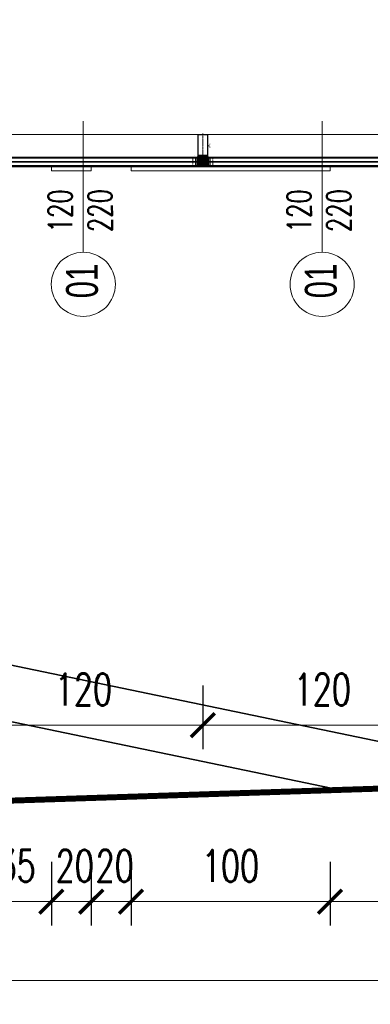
# Model space of a CAD drawing. Header units: inches. Extents: x 0 to 111471, y -105323 to 11070.
# Tile 165 of 256: x 43679 to 43855, y -28292 to -27797. Entities that reach past the tile are written whole.
import ezdxf
from ezdxf.enums import TextEntityAlignment as Align

# ---------------------------------------------------------------- set-up
doc = ezdxf.new("R2010")
doc.units = ezdxf.units.IN
doc.header["$MEASUREMENT"] = 0
for name, pattern in [('DASHED', [19.05, 12.7, -6.35]), ('DIVIDE', [5.3, 2, -1, 0.15, -1, 0.15, -1]), ('gen3', [6.25, 4.75, -1.5]), ('GEN7', [13.75, 9.75, -1.5, 1, -1.5])]:
    doc.linetypes.add(name, pattern=pattern)
for name, color, linetype, lineweight in [('888 drzwi i okna', 4, 'Continuous', 0), ('888 elementy do usunięcia', 6, 'Continuous', 35), ('888 opisy', 3, 'Continuous', 0), ('888 projektowane elementy', 6, 'Continuous', 13), ('888 sciany istniejące', 2, 'Continuous', 35), ('888 widok', 8, 'Continuous', 0), ('888 wymiary', 1, 'Continuous', 0), ('MB-inne', 8, 'Continuous', 9), ('MB-kreskowanie', 8, 'Continuous', 5), ('MB-opisy', 120, 'Continuous', 9), ('MB-osie', 4, 'GEN7', 5), ('MB-profile', 7, 'Continuous', 9), ('MB-szyby', 4, 'Continuous', 9), ('MB-urwania', 1, 'DIVIDE', 5), ('MB-uszczelki_tworzywa', 8, 'Continuous', 9), ('MB-wymiary', 145, 'Continuous', 9), ('Wymiary', 85, 'Continuous', 18)]:
    doc.layers.add(name, color=color, linetype=linetype, lineweight=lineweight)
doc.styles.add('ARIALCE', font='arial.ttf', dxfattribs={"width": 0.8})
doc.styles.get("Standard").update_dxf_attribs({"font": 'arial.ttf'})
doc.styles.add('TS 100_opisy', font='romans.shx', dxfattribs={"width": 0.7, "height": 16})
doc.styles.add('TS 100_wymiary', font='romans.shx', dxfattribs={"width": 0.7, "height": 16})
doc.dimstyles.new('Dim Style 100', dxfattribs={"dimtxt": 16, "dimasz": 12, "dimexe": 12, "dimexo": 2, "dimgap": 10, "dimtad": 1, "dimdec": 0, "dimzin": 9, "dimtxsty": 'TS 100_wymiary', "dimblk": 'ARCHTICK', "dimcen": 2.5, "dimdle": 12, "dimclrd": 256, "dimclrt": 2, "dimadec": 0, "dimazin": 2, "dimtfac": 1, "dimtdec": 0, "dimtix": 1, "dimtmove": 2, "dimatfit": 3, "dimfxl": 0, "dimlwd": -1, "dimarcsym": 0})
doc.dimstyles.new('MB_KDA_2.5', dxfattribs={"dimtxt": 2.5, "dimasz": 2.5, "dimexe": 1, "dimexo": 1, "dimgap": 1, "dimtad": 1, "dimdec": 1, "dimdsep": 46, "dimtxsty": 'Standard', "dimcen": 0, "dimclrd": 256, "dimclre": 256, "dimclrt": 2, "dimadec": 0, "dimazin": 2, "dimtp": 0.1, "dimtm": 0.1, "dimtfac": 0.71, "dimtdec": 1, "dimtmove": 0, "dimatfit": 3, "dimfxl": 0, "dimtzin": 0, "dimlwd": -1, "dimlwe": -1, "dimarcsym": 0})
pattern_1 = [(315, (-204.003, -193.6241), (1.3470384, -3e-16), [0.9525, -0.9525])]
pattern_2 = [(0.033944, (-4153.1781, -852.2568), (0.23784281, 0.47639099), [0, -0.47625])]
pattern_3 = [(45, (-204.003, 93.6241), (1.3470384, -2e-16), [0.9525, -0.9525])]

# ---------------------------------------------------------------- blocks, each defined once
blk = doc.blocks.new('K430492X')
at = {"layer": 'MB-kreskowanie'}
h = blk.add_hatch(color=0, dxfattribs=at)
h.paths.add_polyline_path([(-109.2, 25), (-109.5, 24.7), (-109.5, 22.5), (-109, 22), (-108.5, 22), (-108.5, 23.5), (-106.5, 23.5), (-106.5, 19.7), (-106.3, 19.5), (-106.5, 19.2), (-106.5, 15.5), (-108.5, 15.5), (-108.5, 17), (-109, 17), (-109.5, 16.5), (-109.5, 13), (-108.5, 13), (-108.5, 14), (-106.5, 14), (-106.5, 6.5), (-107, 6), (-124.2, 6), (-124.5, 5.7), (-124.5, 4), (-124, 3.5), (-123, 3.5), (-123, 4.5), (-121, 4.5), (-120.5, 4), (-120.5, 2.7), (-118.9, 0), (-120.5, -2.8), (-120.5, -4), (-121, -4.5), (-123, -4.5), (-123, -3.5), (-124, -3.5), (-124.5, -4), (-124.5, -5.7), (-124.2, -6), (-107, -6), (-106.5, -6.5), (-106.5, -14), (-108.5, -14), (-108.5, -13), (-109.5, -13), (-109.5, -16.5), (-109, -17), (-108.5, -17), (-108.5, -15.5), (-106.5, -15.5), (-106.5, -19.2), (-106.3, -19.5), (-106.5, -19.7), (-106.5, -23.5), (-108.5, -23.5), (-108.5, -22), (-109, -22), (-109.5, -22.5), (-109.5, -24.7), (-109.2, -25), (-0.5, -25, 0.413925), (0, -24.5), (0, 24.5, 0.413925), (-0.5, 25)])
h.paths.add_polyline_path([(-3, 22.9), (-2.5, 22.4), (-2.5, -22.4), (-3, -22.9), (-104, -22.9), (-104.5, -22.4), (-104.5, 22.4), (-104, 22.9)], flags=16)
h.paths.add_polyline_path([(-106.4, 3.6), (-105.5, 0), (-106.4, -3.6), (-106.9, -4), (-116.9, -4), (-117.3, -3.2), (-115.9, -0.8), (-115.9, 0.8), (-117.3, 3.2), (-116.9, 4), (-106.9, 4)], flags=16)
at = {"layer": 'MB-profile'}
blk.add_lwpolyline([(-0.5, -25), (-109.2, -25), (-109.5, -24.7), (-109.5, -22.5), (-109, -22), (-108.5, -22), (-108.5, -23.5), (-106.5, -23.5), (-106.5, -19.7), (-106.3, -19.5), (-106.5, -19.2), (-106.5, -15.5), (-108.5, -15.5), (-108.5, -17), (-109, -17), (-109.5, -16.5), (-109.5, -13), (-108.5, -13), (-108.5, -14), (-106.5, -14), (-106.5, -6.5), (-107, -6), (-124.2, -6), (-124.5, -5.7), (-124.5, -4), (-124, -3.5), (-123, -3.5), (-123, -4.5), (-121, -4.5), (-120.5, -4), (-120.5, -2.8), (-118.9, 0), (-120.5, 2.7), (-120.5, 4), (-121, 4.5), (-123, 4.5), (-123, 3.5), (-124, 3.5), (-124.5, 4), (-124.5, 5.7), (-124.2, 6), (-107, 6), (-106.5, 6.5), (-106.5, 14), (-108.5, 14), (-108.5, 13), (-109.5, 13), (-109.5, 16.5), (-109, 17), (-108.5, 17), (-108.5, 15.5), (-106.5, 15.5), (-106.5, 19.2), (-106.3, 19.5), (-106.5, 19.7), (-106.5, 23.5), (-108.5, 23.5), (-108.5, 22), (-109, 22), (-109.5, 22.5), (-109.5, 24.7), (-109.2, 25), (-0.5, 25, -0.414502), (0, 24.5), (0, -24.5, -0.414502)], format="xyb", close=True, dxfattribs=at)
for points in [[(-106.4, -3.6), (-106.9, -4), (-116.9, -4), (-117.3, -3.2), (-115.9, -0.8), (-115.9, 0.8), (-117.3, 3.2), (-116.9, 4), (-106.9, 4), (-106.4, 3.6), (-105.5, 0)], [(-3, -22.9), (-104, -22.9), (-104.5, -22.4), (-104.5, 22.4), (-104, 22.9), (-3, 22.9), (-2.5, 22.4), (-2.5, -22.4)]]:
    blk.add_lwpolyline(points, close=True, dxfattribs=at)
blk = doc.blocks.new('*D597')
at = {"layer": 'Defpoints', "color": 0, "ltscale": 0.01}
for p in [(52, -74.7), (52, -92), (161.5, -74.5)]:
    blk.add_point(p, dxfattribs=at)
at = {"layer": 'MB-wymiary'}
for p, q in [((52, -75.7), (52, -93)), ((159, -92), (54.5, -92)), ((161.5, -75.5), (161.5, -93))]:
    blk.add_line(p, q, dxfattribs=at)
at = {"layer": 'MB-wymiary', "ltscale": 0.01}
for points in [[(54.5, -91.6), (54.5, -92.4), (52, -92)], [(159, -92.4), (159, -91.6), (161.5, -92)]]:
    blk.add_solid(points, dxfattribs=at)
at = {"layer": 'MB-wymiary', "color": 2, "ltscale": 0.01, "insert": (106.8, -89.7), "char_height": 2.5, "attachment_point": 5}
blk.add_mtext('110', dxfattribs=at)
blk = doc.blocks.new('*D598')
at = {"layer": 'Defpoints', "color": 0, "ltscale": 0.01}
for p in [(147.1, -25), (173.9, -25), (147.1, -75)]:
    blk.add_point(p, dxfattribs=at)
at = {"layer": 'MB-wymiary'}
for p, q in [((148.1, -25), (174.9, -25)), ((173.9, -72.5), (173.9, -27.5)), ((148.1, -75), (174.9, -75))]:
    blk.add_line(p, q, dxfattribs=at)
at = {"layer": 'MB-wymiary', "ltscale": 0.01}
for points in [[(174.3, -27.5), (173.5, -27.5), (173.9, -25)], [(173.5, -72.5), (174.3, -72.5), (173.9, -75)]]:
    blk.add_solid(points, dxfattribs=at)
at = {"layer": 'MB-wymiary', "color": 2, "ltscale": 0.01, "insert": (171.7, -50), "char_height": 2.5, "attachment_point": 5, "rotation": 90}
blk.add_mtext('50', dxfattribs=at)
blk = doc.blocks.new('120900')
at = {"layer": 'MB-kreskowanie'}
h = blk.add_hatch(dxfattribs=at)
h.set_pattern_fill('DOTS', color=256, scale=0.3, angle=90.0339, style=0)
h.set_pattern_definition([(90.033944, (778.75693, -4206.1781), (-0.47639099, 0.23784281), [0, -0.47625])])
h.paths.add_polyline_path([(-6.2, 1.7, -0.244698), (-6, 1.8), (-5.6, 1.8, -0.117863), (-5.4, 1.8, 0.255673), (-2.6, 1.8, -0.117863), (-2.4, 1.8), (-2, 1.8, -0.244698), (-1.8, 1.7), (-1, 0.6, -0.520567), (-1.1, 0.3), (-1.5, 0.2), (-1.5, -1), (-2.5, -1), (-2.5, 0.7, 0.496188), (-2.8, 0.9, -0.136548), (-5.2, 0.9, 0.502247), (-5.5, 0.7), (-5.5, -1), (-6.5, -1), (-6.5, 0.2), (-6.9, 0.3, -0.520567), (-7, 0.6)])
h.paths.add_polyline_path([(-9.5, -1.3, -0.414214), (-9.2, -1), (-7.3, -1, -0.267949), (-7.1, -1.2, 0.767327), (-6.5, -1), (-5.5, -1), (-5.5, -1.3, 0.414214), (-5.3, -1.5), (-2.7, -1.5, 0.414214), (-2.5, -1.3), (-2.5, -1), (-1.5, -1, 0.767327), (-0.9, -1.2, -0.267949), (-0.7, -1), (1.2, -1, -0.414214), (1.5, -1.3, 0.218991), (4.8, -4.2, -0.885567), (4.5, -5, -0.160479), (1, -3.3, 0.21435), (0.2, -3), (-1.4, -3, 0.674934), (-1.6, -3.5, 0.163474), (0.2, -4.4, -1), (0.2, -5, -0.19206), (-3.5, -3.2, 0.293178), (-4, -3, 0.293178), (-4.5, -3.2, -0.19206), (-8.2, -5, -1), (-8.2, -4.4, 0.163474), (-6.4, -3.5, 0.674934), (-6.6, -3), (-8.2, -3, 0.214349), (-9, -3.3, -0.160479), (-12.5, -5, -0.885567), (-12.8, -4.2, 0.226961)])
at = {"layer": 'MB-uszczelki_tworzywa'}
for points in [[(1.5, -1.3, 0.218991), (4.8, -4.2, -0.885567), (4.5, -5, -0.160479), (1, -3.3, 0.21435), (0.2, -3), (-1.4, -3, 0.677436), (-1.6, -3.5, 0.163474), (0.2, -4.4, -1), (0.2, -5, -0.19206), (-3.5, -3.2, 0.293178), (-4, -3, 0.293178), (-4.5, -3.2, -0.19206), (-8.2, -5, -1), (-8.2, -4.4, 0.163474), (-6.4, -3.5, 0.677436), (-6.6, -3), (-8.2, -3, 0.21435), (-9, -3.3, -0.160479), (-12.5, -5, -0.885567), (-12.8, -4.2, 0.226961), (-9.5, -1.3, -0.414214), (-9.2, -1), (-7.3, -1, -0.267949), (-7.1, -1.2, 0.767327), (-6.5, -1), (-6.5, 0.2), (-6.9, 0.3, -0.520567), (-7, 0.6), (-6.2, 1.7, -0.244698), (-6, 1.8), (-5.6, 1.8, -0.117863), (-5.4, 1.8, 0.255673), (-2.6, 1.8, -0.117863), (-2.4, 1.8), (-2, 1.8, -0.244698), (-1.8, 1.7), (-1, 0.6, -0.520567), (-1.1, 0.3), (-1.5, 0.2), (-1.5, -1, 0.767327), (-0.9, -1.2, -0.267949), (-0.7, -1), (1.2, -1, -0.414214)], [(-2.5, -1.3), (-2.5, 0.7, 0.490314), (-2.7, 0.9, -0.137178), (-5.2, 0.9, 0.490314), (-5.5, 0.7), (-5.5, -1.3, 0.414214), (-5.3, -1.5), (-2.7, -1.5, 0.414214)]]:
    blk.add_lwpolyline(points, format="xyb", close=True, dxfattribs=at)
blk = doc.blocks.new('*D599')
at = {"layer": 'Defpoints', "color": 0, "ltscale": 0.01}
for p in [(2.1, -40), (-13.3, -60), (2, -60)]:
    blk.add_point(p, dxfattribs=at)
at = {"layer": 'MB-wymiary'}
for p, q in [((1.1, -40), (-14.3, -40)), ((-13.3, -42.5), (-13.3, -57.5)), ((1, -60), (-14.3, -60))]:
    blk.add_line(p, q, dxfattribs=at)
at = {"layer": 'MB-wymiary', "ltscale": 0.01}
for points in [[(-12.9, -42.5), (-13.8, -42.5), (-13.3, -40)], [(-13.8, -57.5), (-12.9, -57.5), (-13.3, -60)]]:
    blk.add_solid(points, dxfattribs=at)
at = {"layer": 'MB-wymiary', "color": 2, "ltscale": 0.01, "insert": (-15.6, -50), "char_height": 2.5, "attachment_point": 5, "rotation": 90}
blk.add_mtext('20', dxfattribs=at)
blk = doc.blocks.new('_ArchTick')
at = {"layer": 'Wymiary', "color": 0, "const_width": 0.15}
blk.add_lwpolyline([(-0.5, -0.5), (0.5, 0.5)], dxfattribs=at)
blk = doc.blocks.new('*D696')
at = {"layer": '888 wymiary', "color": 0, "lineweight": -2, "ltscale": 0.01}
for p, q in [((43650.71, -28131.52), (43650.71, -28163.52)), ((43770.71, -28131.52), (43770.71, -28163.52))]:
    blk.add_line(p, q, dxfattribs=at)
at = {"layer": '888 wymiary', "ltscale": 0.01}
blk.add_line((43638.71, -28151.52), (43782.71, -28151.52), dxfattribs=at)
at = {"layer": 'Defpoints', "color": 0}
for p in [(43650.71, -27864.86), (43770.71, -27865.71), (43770.71, -28151.52)]:
    blk.add_point(p, dxfattribs=at)
at = {"layer": '888 wymiary', "linetype": 'ByBlock', "xscale": 12, "yscale": 12, "zscale": 12, "rotation": 180}
blk.add_blockref('_ArchTick', (43650.71, -28151.52), dxfattribs=at)
at = {"layer": '888 wymiary', "linetype": 'ByBlock', "xscale": 12, "yscale": 12, "zscale": 12}
blk.add_blockref('_ArchTick', (43770.71, -28151.52), dxfattribs=at)
at = {"layer": '888 wymiary', "color": 2, "ltscale": 0.01, "insert": (43710.71, -28133.52), "char_height": 16, "attachment_point": 5, "style": 'TS 100_wymiary'}
blk.add_mtext('120', dxfattribs=at)
blk = doc.blocks.new('*D697')
at = {"layer": '888 wymiary', "color": 0, "lineweight": -2, "ltscale": 0.01}
for p, q in [((43770.71, -28131.52), (43770.71, -28163.52)), ((43890.75, -28131.52), (43890.75, -28163.52))]:
    blk.add_line(p, q, dxfattribs=at)
at = {"layer": '888 wymiary', "ltscale": 0.01}
blk.add_line((43758.71, -28151.52), (43902.75, -28151.52), dxfattribs=at)
at = {"layer": 'Defpoints', "color": 0}
for p in [(43770.71, -27865.71), (43890.75, -27864.86), (43890.75, -28151.52)]:
    blk.add_point(p, dxfattribs=at)
at = {"layer": '888 wymiary', "linetype": 'ByBlock', "xscale": 12, "yscale": 12, "zscale": 12, "rotation": 180}
blk.add_blockref('_ArchTick', (43770.71, -28151.52), dxfattribs=at)
at = {"layer": '888 wymiary', "linetype": 'ByBlock', "xscale": 12, "yscale": 12, "zscale": 12}
blk.add_blockref('_ArchTick', (43890.75, -28151.52), dxfattribs=at)
at = {"layer": '888 wymiary', "color": 2, "ltscale": 0.01, "insert": (43830.73, -28133.52), "char_height": 16, "attachment_point": 5, "style": 'TS 100_wymiary'}
blk.add_mtext('120', dxfattribs=at)
blk = doc.blocks.new('*D708')
at = {"layer": '888 wymiary', "color": 0, "lineweight": -2, "ltscale": 0.01}
for p, q in [((43418.64, -28259.85), (43418.64, -28291.85)), ((45099.62, -28259.85), (45099.62, -28291.85))]:
    blk.add_line(p, q, dxfattribs=at)
at = {"layer": '888 wymiary', "ltscale": 0.01}
blk.add_line((43406.64, -28279.85), (45111.62, -28279.85), dxfattribs=at)
at = {"layer": 'Defpoints', "color": 0}
for p in [(43418.64, -27872.28), (45099.62, -27871.92), (45099.62, -28279.85)]:
    blk.add_point(p, dxfattribs=at)
at = {"layer": '888 wymiary', "linetype": 'ByBlock', "xscale": 12, "yscale": 12, "zscale": 12, "rotation": 180}
blk.add_blockref('_ArchTick', (43418.64, -28279.85), dxfattribs=at)
at = {"layer": '888 wymiary', "linetype": 'ByBlock', "xscale": 12, "yscale": 12, "zscale": 12}
blk.add_blockref('_ArchTick', (45099.62, -28279.85), dxfattribs=at)
at = {"layer": '888 wymiary', "color": 2, "ltscale": 0.01, "insert": (44259.13, -28261.85), "char_height": 16, "attachment_point": 5, "style": 'TS 100_wymiary'}
blk.add_mtext('1681', dxfattribs=at)
blk = doc.blocks.new('*D829')
at = {"layer": '888 wymiary', "color": 0, "lineweight": -2, "ltscale": 0.01}
for p, q in [((43834.62, -28220.23), (43834.62, -28252.23)), ((43914.62, -28220.23), (43914.62, -28252.23))]:
    blk.add_line(p, q, dxfattribs=at)
at = {"layer": '888 wymiary', "ltscale": 0.01}
blk.add_line((43926.62, -28240.23), (43822.62, -28240.23), dxfattribs=at)
at = {"layer": 'Defpoints', "color": 0}
for p in [(43834.62, -27871.92), (43914.62, -27871.92), (43834.62, -28240.23)]:
    blk.add_point(p, dxfattribs=at)
at = {"layer": '888 wymiary', "linetype": 'ByBlock', "xscale": 12, "yscale": 12, "zscale": 12, "rotation": 180}
blk.add_blockref('_ArchTick', (43834.62, -28240.23), dxfattribs=at)
at = {"layer": '888 wymiary', "linetype": 'ByBlock', "xscale": 12, "yscale": 12, "zscale": 12}
blk.add_blockref('_ArchTick', (43914.62, -28240.23), dxfattribs=at)
at = {"layer": '888 wymiary', "color": 2, "ltscale": 0.01, "insert": (43874.62, -28222.23), "char_height": 16, "attachment_point": 5, "style": 'TS 100_wymiary'}
blk.add_mtext('80', dxfattribs=at)
blk = doc.blocks.new('*D830')
at = {"layer": '888 wymiary', "color": 0, "lineweight": -2, "ltscale": 0.01}
for p, q in [((43734.62, -28220.23), (43734.62, -28252.23)), ((43834.62, -28220.23), (43834.62, -28252.23))]:
    blk.add_line(p, q, dxfattribs=at)
at = {"layer": '888 wymiary', "ltscale": 0.01}
blk.add_line((43846.62, -28240.23), (43722.62, -28240.23), dxfattribs=at)
at = {"layer": 'Defpoints', "color": 0}
for p in [(43734.62, -27871.92), (43834.62, -27871.92), (43734.62, -28240.23)]:
    blk.add_point(p, dxfattribs=at)
at = {"layer": '888 wymiary', "linetype": 'ByBlock', "xscale": 12, "yscale": 12, "zscale": 12, "rotation": 180}
blk.add_blockref('_ArchTick', (43734.62, -28240.23), dxfattribs=at)
at = {"layer": '888 wymiary', "linetype": 'ByBlock', "xscale": 12, "yscale": 12, "zscale": 12}
blk.add_blockref('_ArchTick', (43834.62, -28240.23), dxfattribs=at)
at = {"layer": '888 wymiary', "color": 2, "ltscale": 0.01, "insert": (43784.62, -28222.23), "char_height": 16, "attachment_point": 5, "style": 'TS 100_wymiary'}
blk.add_mtext('100', dxfattribs=at)
blk = doc.blocks.new('*D831')
at = {"layer": '888 wymiary', "color": 0, "lineweight": -2, "ltscale": 0.01}
for p, q in [((43714.62, -28220.23), (43714.62, -28252.23)), ((43734.62, -28220.23), (43734.62, -28252.23))]:
    blk.add_line(p, q, dxfattribs=at)
at = {"layer": '888 wymiary', "ltscale": 0.01}
for p, q in [((43746.62, -28240.23), (43702.62, -28240.23)), ((43714.62, -28240.23), (43702.62, -28240.23)), ((43734.62, -28240.23), (43746.62, -28240.23))]:
    blk.add_line(p, q, dxfattribs=at)
at = {"layer": 'Defpoints', "color": 0}
for p in [(43714.62, -27870.92), (43734.62, -27871.92), (43714.62, -28240.23)]:
    blk.add_point(p, dxfattribs=at)
at = {"layer": '888 wymiary', "linetype": 'ByBlock', "xscale": 12, "yscale": 12, "zscale": 12}
blk.add_blockref('_ArchTick', (43714.62, -28240.23), dxfattribs=at)
at = {"layer": '888 wymiary', "linetype": 'ByBlock', "xscale": 12, "yscale": 12, "zscale": 12, "rotation": 180}
blk.add_blockref('_ArchTick', (43734.62, -28240.23), dxfattribs=at)
at = {"layer": '888 wymiary', "color": 2, "ltscale": 0.01, "insert": (43726.44, -28222.23), "char_height": 16, "attachment_point": 5, "style": 'TS 100_wymiary'}
blk.add_mtext('20', dxfattribs=at)
blk = doc.blocks.new('*D832')
at = {"layer": '888 wymiary', "color": 0, "lineweight": -2, "ltscale": 0.01}
for p, q in [((43694.62, -28220.23), (43694.62, -28252.23)), ((43714.62, -28220.23), (43714.62, -28252.23))]:
    blk.add_line(p, q, dxfattribs=at)
at = {"layer": '888 wymiary', "ltscale": 0.01}
blk.add_line((43726.62, -28240.23), (43682.62, -28240.23), dxfattribs=at)
at = {"layer": 'Defpoints', "color": 0}
for p in [(43694.62, -27871.92), (43714.62, -27871.92), (43694.62, -28240.23)]:
    blk.add_point(p, dxfattribs=at)
at = {"layer": '888 wymiary', "linetype": 'ByBlock', "xscale": 12, "yscale": 12, "zscale": 12, "rotation": 180}
blk.add_blockref('_ArchTick', (43694.62, -28240.23), dxfattribs=at)
at = {"layer": '888 wymiary', "linetype": 'ByBlock', "xscale": 12, "yscale": 12, "zscale": 12}
blk.add_blockref('_ArchTick', (43714.62, -28240.23), dxfattribs=at)
at = {"layer": '888 wymiary', "color": 2, "ltscale": 0.01, "insert": (43706.36, -28222.23), "char_height": 16, "attachment_point": 5, "style": 'TS 100_wymiary'}
blk.add_mtext('20', dxfattribs=at)
blk = doc.blocks.new('*D833')
at = {"layer": '888 wymiary', "color": 0, "lineweight": -2, "ltscale": 0.01}
for p, q in [((43659.62, -28220.23), (43659.62, -28252.23)), ((43694.62, -28220.23), (43694.62, -28252.23))]:
    blk.add_line(p, q, dxfattribs=at)
at = {"layer": '888 wymiary', "ltscale": 0.01}
for p, q in [((43706.62, -28240.23), (43647.62, -28240.23)), ((43659.62, -28240.23), (43647.62, -28240.23)), ((43694.62, -28240.23), (43706.62, -28240.23))]:
    blk.add_line(p, q, dxfattribs=at)
at = {"layer": 'Defpoints', "color": 0}
for p in [(43659.62, -27871.92), (43694.62, -27871.92), (43659.62, -28240.23)]:
    blk.add_point(p, dxfattribs=at)
at = {"layer": '888 wymiary', "linetype": 'ByBlock', "xscale": 12, "yscale": 12, "zscale": 12}
blk.add_blockref('_ArchTick', (43659.62, -28240.23), dxfattribs=at)
at = {"layer": '888 wymiary', "linetype": 'ByBlock', "xscale": 12, "yscale": 12, "zscale": 12, "rotation": 180}
blk.add_blockref('_ArchTick', (43694.62, -28240.23), dxfattribs=at)
at = {"layer": '888 wymiary', "color": 2, "ltscale": 0.01, "insert": (43677.12, -28222.23), "char_height": 16, "attachment_point": 5, "style": 'TS 100_wymiary'}
blk.add_mtext('35', dxfattribs=at)
blk = doc.blocks.new('G$C0AADE25E')
at = {"layer": 'MB-kreskowanie'}
h = blk.add_hatch(dxfattribs=at)
h.set_pattern_fill('DASH', color=256, scale=0.3, angle=315, style=0)
h.set_pattern_definition([(135, (-89.4117, -467.5632), (-3e-17, 1.3470384), [0.9525, -0.9525])])
h.paths.add_polyline_path([(22, -20.8), (6, -20.8), (6, -40), (22, -40)])
h = blk.add_hatch(dxfattribs=at)
h.set_pattern_fill('HEX', color=256, scale=0.2, angle=135, style=0)
h.set_pattern_definition([(135, (-103.4117, 367.5632), (-0.7777128, -0.7777128), [0.635, -1.27]), (255, (-103.4117, 367.5632), (1.0623755, -0.2846626), [0.635, -1.27]), (195, (-103.8607, 368.0122), (0.2846626, -1.0623755), [0.635, -1.27])])
h.paths.add_polyline_path([(7, -60), (17, -60), (17, -40), (7, -40)])
h = blk.add_hatch(dxfattribs=at)
h.set_pattern_fill('_U', color=256, angle=315, style=0, double=1, pattern_type=0)
h.set_pattern_definition([(315, (-2146.2895, 2427.8375), (0.70710678, 0.70710678), []), (45, (-2146.2895, 2427.8375), (-0.70710678, 0.70710678), [])])
h.paths.add_polyline_path([(23.5, -52.6), (23.2, -52.3), (23.2, -47.7), (23.5, -47.4), (25, -47.4), (28.4, -47.4), (28.4, -46.8), (28.2, -46.4), (27.4, -45.9), (26.9, -46.7), (25, -46.7), (23.5, -46.7), (23.2, -46.1), (23.2, -45.7), (23.4, -45.4), (25, -45), (25, -44), (17, -44), (17, -46), (17.5, -46.5), (18.4, -46.5), (18.4, -45.5), (21.3, -45.5), (22.2, -46.5), (22.2, -49.1), (22.7, -50), (22.2, -50.9), (22.2, -53.5), (21.3, -54.5), (18.4, -54.5), (18.4, -53.5), (17.5, -53.5), (17, -54), (17, -56), (25, -56), (25, -55), (23.4, -54.6), (23.2, -54.3), (23.2, -53.8), (23.5, -53.3), (25, -53.3), (26.9, -53.3), (27.4, -54), (28.2, -53.6), (28.4, -53.2), (28.4, -52.5), (25, -52.6)])
h = blk.add_hatch(dxfattribs=at)
h.set_pattern_fill('_U', color=256, angle=315, style=0, double=1, pattern_type=0)
h.set_pattern_definition([(315, (-2134.2895, 2427.8375), (0.70710678, 0.70710678), []), (45, (-2134.2895, 2427.8375), (-0.70710678, 0.70710678), [])])
h.paths.add_polyline_path([(35.5, -52.6), (35.2, -52.3), (35.2, -47.7), (35.5, -47.4), (37, -47.4), (40.4, -47.4), (40.4, -46.8), (40.2, -46.4), (39.4, -45.9), (38.9, -46.7), (37, -46.7), (35.5, -46.7), (35.2, -46.1), (35.2, -45.7), (35.4, -45.4), (37, -45), (37, -44), (25, -44), (25, -46), (25.5, -46.5), (26.4, -46.5), (26.4, -45.5), (33.3, -45.5), (34.2, -46.5), (34.2, -49.1), (34.7, -50), (34.2, -50.9), (34.2, -53.5), (33.3, -54.5), (26.4, -54.5), (26.4, -53.5), (25.5, -53.5), (25, -54), (25, -56), (37, -56), (37, -55), (35.4, -54.6), (35.2, -54.3), (35.2, -53.8), (35.5, -53.3), (37, -53.3), (38.9, -53.3), (39.4, -54), (40.2, -53.6), (40.4, -53.2), (40.4, -52.5), (37, -52.6)])
h = blk.add_hatch(dxfattribs=at)
h.set_pattern_fill('DASH', color=256, scale=0.3, angle=315, style=0)
h.set_pattern_definition(pattern_1)
h.paths.add_polyline_path([(26, -20.8), (26, -26.8), (42, -26.8), (42, -20.8)])
h = blk.add_hatch(dxfattribs=at)
h.set_pattern_fill('DASH', color=256, scale=0.3, angle=315, style=0)
h.set_pattern_definition(pattern_1)
h.paths.add_polyline_path([(38.2, -40), (40, -40), (42, -40), (42, -26.8), (36.2, -26.8, -0.414214), (38.2, -28.8)])
h.paths.add_polyline_path([(26, -40), (29.8, -40), (29.8, -28.8, -0.414214), (31.8, -26.8), (26, -26.8)])
h = blk.add_hatch(dxfattribs=at)
h.set_pattern_fill('DOTS', color=256, scale=0.3, angle=0.0339, style=0)
h.set_pattern_definition(pattern_2)
h.paths.add_polyline_path([(54.7, -32.7, 0.244698), (54.8, -32.5), (54.8, -32.1, 0.117863), (54.8, -31.9, -0.255673), (54.8, -29.1, 0.117863), (54.8, -28.9), (54.8, -28.5, 0.244698), (54.7, -28.3), (53.6, -27.5, 0.520567), (53.3, -27.6), (53.2, -28), (52, -28), (52, -29), (53.7, -29, -0.496188), (53.9, -29.3, 0.136548), (53.9, -31.7, -0.502247), (53.7, -32), (52, -32), (52, -33), (53.2, -33), (53.3, -33.4, 0.520567), (53.6, -33.5)])
h.paths.add_polyline_path([(51.7, -36, 0.414214), (52, -35.7), (52, -33.8, 0.267949), (51.8, -33.6, -0.767327), (52, -33), (52, -32), (51.7, -32, -0.414214), (51.5, -31.8), (51.5, -29.2, -0.414214), (51.7, -29), (52, -29), (52, -28, -0.767327), (51.8, -27.4, 0.267949), (52, -27.2), (52, -25.3, 0.414214), (51.7, -25, -0.218991), (48.8, -21.7, 0.885567), (48, -22, 0.160479), (49.7, -25.5, -0.21435), (50, -26.3), (50, -27.9, -0.674934), (49.5, -28.1, -0.163474), (48.6, -26.3, 1), (48, -26.3, 0.19206), (49.8, -30, -0.293178), (50, -30.5, -0.293178), (49.8, -31, 0.19206), (48, -34.7, 1), (48.6, -34.7, -0.163474), (49.5, -32.9, -0.674934), (50, -33.1), (50, -34.7, -0.214349), (49.7, -35.5, 0.160479), (48, -39, 0.885567), (48.8, -39.3, -0.226961)])
h = blk.add_hatch(dxfattribs=at)
h.set_pattern_fill('DASH', color=256, scale=0.3, angle=225, style=0)
h.set_pattern_definition([(225, (-89.4117, 367.5632), (-6e-16, -1.3470384), [0.9525, -0.9525])])
h.paths.add_polyline_path([(6, -60), (6, -79.2), (22, -79.2), (22, -60)])
h = blk.add_hatch(dxfattribs=at)
h.set_pattern_fill('DASH', color=256, scale=0.3, angle=225, style=0)
h.set_pattern_definition(pattern_3)
h.paths.add_polyline_path([(38.2, -71.2, -0.414214), (36.2, -73.2), (42, -73.2), (42, -60), (40, -60), (38.2, -60)])
h.paths.add_polyline_path([(26, -73.2), (31.8, -73.2, -0.414214), (29.8, -71.2), (29.8, -60), (26, -60)])
h = blk.add_hatch(dxfattribs=at)
h.set_pattern_fill('DASH', color=256, scale=0.3, angle=225, style=0)
h.set_pattern_definition(pattern_3)
h.paths.add_polyline_path([(42, -79.2), (42, -73.2), (26, -73.2), (26, -79.2)])
h = blk.add_hatch(dxfattribs=at)
h.set_pattern_fill('DOTS', color=256, scale=0.3, angle=0.0339, style=0)
h.set_pattern_definition(pattern_2)
h.paths.add_polyline_path([(54.7, -67.3, -0.244698), (54.8, -67.5), (54.8, -67.9, -0.117863), (54.8, -68.1, 0.255673), (54.8, -70.9, -0.117863), (54.8, -71.1), (54.8, -71.5, -0.244698), (54.7, -71.7), (53.6, -72.5, -0.520567), (53.3, -72.4), (53.2, -72), (52, -72), (52, -71), (53.7, -71, 0.496188), (53.9, -70.7, -0.136548), (53.9, -68.3, 0.502247), (53.7, -68), (52, -68), (52, -67), (53.2, -67), (53.3, -66.6, -0.520567), (53.6, -66.5)])
h.paths.add_polyline_path([(51.7, -64, -0.414214), (52, -64.3), (52, -66.2, -0.267949), (51.8, -66.4, 0.767327), (52, -67), (52, -68), (51.7, -68, 0.414214), (51.5, -68.2), (51.5, -70.8, 0.414214), (51.7, -71), (52, -71), (52, -72, 0.767327), (51.8, -72.6, -0.267949), (52, -72.8), (52, -74.7, -0.414214), (51.7, -75, 0.218991), (48.8, -78.3, -0.885567), (48, -78, -0.160479), (49.7, -74.5, 0.21435), (50, -73.7), (50, -72.1, 0.674934), (49.5, -71.9, 0.163474), (48.6, -73.7, -1), (48, -73.7, -0.19206), (49.8, -70, 0.293178), (50, -69.5, 0.293178), (49.8, -69, -0.19206), (48, -65.3, -1), (48.6, -65.3, 0.163474), (49.5, -67.1, 0.674934), (50, -66.9), (50, -65.3, 0.214349), (49.7, -64.5, -0.160479), (48, -61, -0.885567), (48.8, -60.7, 0.226961)])
at = {"layer": 'MB-inne'}
for p, q in [((30.5, -45.7), (30.5, -54.3)), ((31, -45.7), (31, -54.3)), ((33.3, -47.7), (31.4, -45.8)), ((33.2, -47.6), (33.2, -52.4)), ((33.3, -52.3), (31.4, -54.2))]:
    blk.add_line(p, q, dxfattribs=at)
at = {"layer": 'MB-inne', "linetype": 'Continuous'}
for p, q in [((35.5, -48.1), (37.5, -48.1)), ((37.5, -48.1), (38, -47.6)), ((37.5, -48.1), (41.5, -48.1)), ((37.5, -51.9), (37.5, -48.1)), ((38, -52.4), (38, -47.6)), ((38, -47.6), (41.2, -47.6)), ((44.7, -47.6), (48.6, -47.6)), ((45, -48.1), (49.1, -48.1)), ((48.6, -52.4), (48.6, -47.6)), ((49.1, -48.1), (48.6, -47.6)), ((49.1, -48.1), (54.5, -48.1)), ((49.1, -51.9), (49.1, -48.1)), ((49.1, -48.8), (54.1, -50.3)), ((55.5, -49.8), (54.5, -48.1)), ((35.5, -51.9), (37.5, -51.9)), ((37.5, -51.9), (38, -52.4)), ((37.5, -51.9), (41.5, -51.9)), ((38, -52.4), (41.2, -52.4)), ((44.7, -52.4), (48.6, -52.4)), ((45, -51.9), (49.1, -51.9)), ((49.1, -51.9), (48.6, -52.4)), ((49.1, -51.9), (54.5, -51.9)), ((55.5, -50.2), (54.5, -51.9)), ((55.5, -50.2), (54.9, -50.5)), ((55.5, -49.8), (55.5, -50.2))]:
    blk.add_line(p, q, dxfattribs=at)
at = {"layer": 'MB-inne', "linetype": 'gen3'}
for p in [(49.1, -48.3), (55.5, -50.2)]:
    blk.add_line(p, (54.3, -48.3), dxfattribs=at)
at = {"layer": 'MB-inne'}
for points in [[(31, -45.7), (31, -49.5, 0.198912)], [(35.6, -52.6, -0.132252), (35.5, -52.3), (35.5, -47.7, -0.132253), (35.6, -47.4)]]:
    blk.add_lwpolyline(points, format="xyb", dxfattribs=at)
at = {"layer": 'MB-inne', "linetype": 'Continuous', "extrusion": (-1.83691e-16, -2.22045e-16, -1)}
blk.add_arc((-54.7, -49), 1.46, 260, 294.7886, dxfattribs=at)
at = {"layer": 'MB-inne', "linetype": 'Continuous'}
blk.add_arc((56.2, -51.2), 1.83, 155.1869, 202.5202, dxfattribs=at)
at = {"layer": 'MB-kreskowanie'}
for p, q in [((1, 0), (1, -40)), ((2, 0), (2, -40)), ((3, 0), (3, -40)), ((4, 0), (4, -40)), ((5, 0), (5, -40)), ((23, 0), (23, -40)), ((24, 0), (24, -40)), ((25, 0), (25, -40)), ((43, 0), (43, -40)), ((44, 0), (44, -40)), ((45, 0), (45, -40)), ((46, 0), (46, -40)), ((47, 0), (47, -40)), ((1, -100), (1, -60)), ((2, -100), (2, -60)), ((3, -100), (3, -60)), ((4, -100), (4, -60)), ((5, -100), (5, -60)), ((23, -100), (23, -60)), ((24, -100), (24, -60)), ((25, -100), (25, -60)), ((43, -100), (43, -60)), ((44, -100), (44, -60)), ((45, -100), (45, -60)), ((46, -100), (46, -60)), ((47, -100), (47, -60))]:
    blk.add_line(p, q, dxfattribs=at)
for centre, start, end in [((-120.7, -50), 354.7949, 5.2051), ((-119.7, -50), 355.2692, 4.7308), ((-118.7, -50), 355.2692, 4.7308), ((-117.7, -50), 355.2692, 4.7308), ((-116.7, -50), 355.2692, 4.7308), ((-115.7, -50), 355.2692, 4.7308), ((-114.7, -50), 355.2692, 4.7308)]:
    blk.add_arc(centre, 121.2, start, end, dxfattribs=at)
at = {"layer": 'MB-osie'}
blk.add_line((166.3, -50), (17.8, -50), dxfattribs=at)
at = {"layer": 'MB-profile'}
for points in [[(30.5, -40), (30, -40, -0.414214), (29.8, -39.8), (29.8, -28.8, -0.414214), (31.8, -26.8), (36.2, -26.8, -0.414214), (38.2, -28.8), (38.2, -39.8, -0.414214), (38, -40), (37.5, -40, -0.414214), (37, -39.5), (37, -29, 0.414214), (36, -28), (34.4, -28, 0.198912), (34.2, -28.1), (34.1, -28.1, -0.414214), (33.9, -28.1), (33.8, -28.1, 0.198912), (33.6, -28), (32, -28, 0.414214), (31, -29), (31, -39.5, -0.414214)], [(35.5, -30, -0.414214), (37, -31.5), (37, -46.4), (37.1, -46.6), (37.4, -46.7), (37.5, -46.9), (37.5, -47), (37.3, -47.2), (36, -47.2), (35.5, -47.7), (35.5, -48.1), (35.5, -51.9), (35.5, -52.3), (36, -52.8), (37.3, -52.8), (37.5, -53), (37.5, -53.1), (37.4, -53.3), (37.1, -53.4), (37, -53.6), (37, -68.5, -0.414214), (35.5, -70), (33.5, -70, -1), (33.5, -67), (34, -67), (34.3, -66.7), (34.3, -62.2), (34.3, -61.8), (33.1, -56.8), (32.1, -56), (31.5, -56), (31, -55.5), (31, -50.5), (31.1, -50.3), (31.2, -50.2), (31.2, -49.8), (31.1, -49.7), (31, -49.5), (31, -44.5), (31.5, -44), (32.1, -44), (33.1, -43.2), (34.3, -38.2), (34.3, -37.8), (34.3, -33.3), (34, -33), (33.5, -33, -1), (33.5, -30)], [(30.5, -60), (30, -60, 0.414214), (29.8, -60.2), (29.8, -71.2, 0.414214), (31.8, -73.2), (36.2, -73.2, 0.414214), (38.2, -71.2), (38.2, -60.2, 0.414214), (38, -60), (37.5, -60, 0.414214), (37, -60.5), (37, -71, -0.414214), (36, -72), (34.4, -72, -0.198912), (34.2, -71.9), (34.1, -71.9, 0.414214), (33.9, -71.9), (33.8, -71.9, -0.198912), (33.6, -72), (32, -72, -0.414214), (31, -71), (31, -60.5, 0.414214)]]:
    blk.add_lwpolyline(points, format="xyb", close=True, dxfattribs=at)
for points in [[(106.2, -75), (52.3, -75), (52, -74.7), (52, -72.5), (52.5, -72), (53, -72), (53, -73.5), (55, -73.5), (55, -69.7), (55.3, -69.5), (55, -69.2), (55, -65.5), (53, -65.5), (53, -67), (52.5, -67), (52, -66.5), (52, -63), (53, -63), (53, -64), (55, -64), (55, -56.5), (54.5, -56), (37.3, -56), (37, -55.7), (37, -54), (37.5, -53.5), (38.5, -53.5), (38.5, -54.5), (40.5, -54.5), (41, -54), (41, -52.8), (42.6, -50), (41, -47.2), (41, -46), (40.5, -45.5), (38.5, -45.5), (38.5, -46.5), (37.5, -46.5), (37, -46), (37, -44.3), (37.3, -44), (54.5, -44), (55, -43.5), (55, -36), (53, -36), (53, -37), (52, -37), (52, -33.5), (52.5, -33), (53, -33), (53, -34.5), (55, -34.5), (55, -30.8), (55.3, -30.5), (55, -30.3), (55, -26.5), (53, -26.5), (53, -28), (52.5, -28), (52, -27.5), (52, -25.3), (52.3, -25), (106.2, -25)], [(106.2, -72.9), (57.5, -72.9), (57, -72.4), (57, -27.6), (57.5, -27.1), (106.2, -27.1)]]:
    blk.add_lwpolyline(points, dxfattribs=at)
blk.add_lwpolyline([(55.1, -53.6), (54.6, -54), (44.6, -54), (44.2, -53.2), (45.6, -50.8), (45.6, -49.2), (44.2, -46.8), (44.6, -46), (54.6, -46), (55.1, -46.4), (56, -50)], close=True, dxfattribs=at)
at = {"layer": 'MB-szyby'}
for p, q in [((0, 0), (0, -39)), ((6, -40), (6, 0)), ((22, 0), (22, -40)), ((26, -40), (26, 0)), ((42, -40), (42, 0)), ((48, 0), (48, -39)), ((0, -39), (1, -40)), ((1, -40), (6, -40)), ((22, -40), (26, -40)), ((26, -20.8), (26, -40)), ((26, -40), (30, -40)), ((38, -40), (40, -40)), ((42, -40), (40, -40)), ((47, -40), (42, -40)), ((48, -39), (47, -40)), ((0, -61), (1, -60)), ((0, -100), (0, -61)), ((1, -60), (6, -60)), ((6, -60), (6, -100)), ((22, -100), (22, -60)), ((22, -60), (26, -60)), ((26, -79.2), (26, -60)), ((26, -60), (30, -60)), ((26, -60), (26, -100)), ((38, -60), (40, -60)), ((42, -60), (40, -60)), ((47, -60), (42, -60)), ((42, -60), (42, -100)), ((48, -61), (47, -60)), ((48, -100), (48, -61))]:
    blk.add_line(p, q, dxfattribs=at)
at = {"layer": 'MB-urwania'}
for p, q in [((48, 0), (0, 0)), ((0, -100), (48, -100))]:
    blk.add_line(p, q, dxfattribs=at)
at = {"layer": 'MB-uszczelki_tworzywa'}
for p, q in [((42, -26.8), (26, -26.8)), ((42, -73.2), (26, -73.2))]:
    blk.add_line(p, q, dxfattribs=at)
for points in [[(6, -20.8), (6, -13.3), (22, -13.3), (22, -20.8)], [(22, -40), (22, -20.8), (6, -20.8), (6, -40)], [(7, -40), (7, -60), (17, -60), (17, -40)], [(25, -47.4), (23.5, -47.4), (23.2, -47.7), (23.2, -52.3), (23.5, -52.6), (25, -52.6), (28.4, -52.5), (28.4, -53.2), (28.2, -53.6), (27.4, -54), (26.9, -53.3), (25, -53.3), (23.5, -53.3), (23.2, -53.8), (23.2, -54.3), (23.4, -54.6), (25, -55), (25, -56), (17, -56), (17, -54), (17.5, -53.5), (18.4, -53.5), (18.4, -54.5), (21.3, -54.5), (22.2, -53.5), (22.2, -50.9), (22.7, -50), (22.7, -50), (22.7, -50), (22.2, -49.1), (22.2, -46.5), (21.3, -45.5), (18.4, -45.5), (18.4, -46.5), (17.5, -46.5), (17, -46), (17, -44), (25, -44), (25, -45), (23.4, -45.4), (23.2, -45.7), (23.2, -46.1), (23.5, -46.7), (25, -46.7), (26.9, -46.7), (27.4, -45.9), (28.2, -46.4), (28.4, -46.8), (28.4, -47.4)], [(37, -47.4), (35.5, -47.4), (35.2, -47.7), (35.2, -52.3), (35.5, -52.6), (37, -52.6), (40.4, -52.5), (40.4, -53.2), (40.2, -53.6), (39.4, -54), (38.9, -53.3), (37, -53.3), (35.5, -53.3), (35.2, -53.8), (35.2, -54.3), (35.4, -54.6), (37, -55), (37, -56), (25, -56), (25, -54), (25.5, -53.5), (26.4, -53.5), (26.4, -54.5), (33.3, -54.5), (34.2, -53.5), (34.2, -50.9), (34.7, -50), (34.7, -50), (34.7, -50), (34.2, -49.1), (34.2, -46.5), (33.3, -45.5), (26.4, -45.5), (26.4, -46.5), (25.5, -46.5), (25, -46), (25, -44), (37, -44), (37, -45), (35.4, -45.4), (35.2, -45.7), (35.2, -46.1), (35.5, -46.7), (37, -46.7), (38.9, -46.7), (39.4, -45.9), (40.2, -46.4), (40.4, -46.8), (40.4, -47.4)], [(26, -20.8), (26, -13.3), (42, -13.3), (42, -20.8)], [(22, -60), (22, -79.2), (6, -79.2), (6, -60)], [(6, -79.2), (6, -86.7), (22, -86.7), (22, -79.2)], [(26, -79.2), (26, -86.7), (42, -86.7), (42, -79.2)]]:
    blk.add_lwpolyline(points, close=True, dxfattribs=at)
for points in [[(33.6, -40), (17, -40)], [(17, -44), (32.1, -44)], [(37, -44), (52, -44), (52, -40), (37, -40)]]:
    blk.add_lwpolyline(points, dxfattribs=at)
blk.add_lwpolyline([(38.5, -46.4), (38.7, -46.4), (38.9, -46.2, -0.391131), (39.1, -46.1), (39.9, -46.4, -0.291473), (40.2, -46.9), (40.2, -47.1, -0.414214), (39.9, -47.4), (35.3, -47.4, 0.414214), (35, -47.7), (35, -52.3, 0.414214), (35.3, -52.6), (39.9, -52.6, -0.414214), (40.2, -52.9), (40.2, -53.1, -0.291473), (39.9, -53.6), (39.1, -53.9, -0.391131), (38.9, -53.8), (38.7, -53.6), (38.5, -53.6)], format="xyb", dxfattribs=at)
for points in [[(51.7, -25, -0.218991), (48.8, -21.7, 0.885567), (48, -22, 0.160479), (49.7, -25.5, -0.21435), (50, -26.3), (50, -27.9, -0.677436), (49.5, -28.1, -0.163474), (48.6, -26.3, 1), (48, -26.3, 0.19206), (49.8, -30, -0.293178), (50, -30.5, -0.293178), (49.8, -31, 0.19206), (48, -34.7, 1), (48.6, -34.7, -0.163474), (49.5, -32.9, -0.677436), (50, -33.1), (50, -34.7, -0.21435), (49.7, -35.5, 0.160479), (48, -39, 0.885567), (48.8, -39.3, -0.226961), (51.7, -36, 0.414214), (52, -35.7), (52, -33.8, 0.267949), (51.8, -33.6, -0.767327), (52, -33), (53.2, -33), (53.3, -33.4, 0.520567), (53.6, -33.5), (54.7, -32.7, 0.244698), (54.8, -32.5), (54.8, -32.1, 0.117863), (54.8, -31.9, -0.255673), (54.8, -29.1, 0.117863), (54.8, -28.9), (54.8, -28.5, 0.244698), (54.7, -28.3), (53.6, -27.5, 0.520567), (53.3, -27.6), (53.2, -28), (52, -28, -0.767327), (51.8, -27.4, 0.267949), (52, -27.2), (52, -25.3, 0.414214)], [(51.7, -29), (53.7, -29, -0.490314), (53.9, -29.2, 0.137178), (53.9, -31.8, -0.490314), (53.7, -32), (51.7, -32, -0.414214), (51.5, -31.8), (51.5, -29.2, -0.414214)], [(51.7, -75, 0.218991), (48.8, -78.3, -0.885567), (48, -78, -0.160479), (49.7, -74.5, 0.21435), (50, -73.7), (50, -72.1, 0.677436), (49.5, -71.9, 0.163474), (48.6, -73.7, -1), (48, -73.7, -0.19206), (49.8, -70, 0.293178), (50, -69.5, 0.293178), (49.8, -69, -0.19206), (48, -65.3, -1), (48.6, -65.3, 0.163474), (49.5, -67.1, 0.677436), (50, -66.9), (50, -65.3, 0.21435), (49.7, -64.5, -0.160479), (48, -61, -0.885567), (48.8, -60.7, 0.226961), (51.7, -64, -0.414214), (52, -64.3), (52, -66.2, -0.267949), (51.8, -66.4, 0.767327), (52, -67), (53.2, -67), (53.3, -66.6, -0.520567), (53.6, -66.5), (54.7, -67.3, -0.244698), (54.8, -67.5), (54.8, -67.9, -0.117863), (54.8, -68.1, 0.255673), (54.8, -70.9, -0.117863), (54.8, -71.1), (54.8, -71.5, -0.244698), (54.7, -71.7), (53.6, -72.5, -0.520567), (53.3, -72.4), (53.2, -72), (52, -72, 0.767327), (51.8, -72.6, -0.267949), (52, -72.8), (52, -74.7, -0.414214)], [(51.7, -71), (53.7, -71, 0.490314), (53.9, -70.8, -0.137178), (53.9, -68.2, 0.490314), (53.7, -68), (51.7, -68, 0.414214), (51.5, -68.2), (51.5, -70.8, 0.414214)]]:
    blk.add_lwpolyline(points, format="xyb", close=True, dxfattribs=at)
at = {"layer": 'MB-wymiary'}
blk.add_line((104.9, -17.6), (104.9, -26.3), dxfattribs=at)
at = {"linetype": 'ByBlock'}
blk.add_blockref('K430492X', (161.5, -50), dxfattribs=at)
at = {"xscale": -1, "rotation": 270}
blk.add_blockref('120900', (53, -26.5), dxfattribs=at)
at = {"rotation": 270}
blk.add_blockref('120900', (53, -73.5), dxfattribs=at)
at = {"layer": 'MB-opisy', "style": 'ARIALCE'}
blk.add_text('K430492X', height=3.5, dxfattribs=at).set_placement((93.4, -15), align=Align.MIDDLE_LEFT)
at = {"layer": 'MB-wymiary'}
for base, p1, p2, picture, middle in [((-13.3, -60), (2.1, -40), (2, -60), '*D599', (-15.6, -50)), ((173.9, -25), (147.1, -75), (147.1, -25), '*D598', (171.7, -50))]:
    dim = blk.add_linear_dim(base=base, p1=p1, p2=p2, angle=90, dimstyle='MB_KDA_2.5', override={"dimdec": 0}, dxfattribs=at)
    dim.commit()
    dim.dimension.update_dxf_attribs({"geometry": picture, "text_midpoint": middle})
dim = blk.add_linear_dim(base=(52.0000229, -92.0168263), p1=(161.5000229, -74.500204), p2=(52.0000229, -74.700204), dimstyle='MB_KDA_2.5', override={"dimdec": 0}, dxfattribs=at)
dim.commit()
dim.dimension.update_dxf_attribs({"geometry": '*D597', "text_midpoint": (106.7500229, -89.7403938)})

msp = doc.modelspace()

# ---------------------------------------------------------------- linework, layer by layer
at = {"layer": '888 drzwi i okna', "ltscale": 0.01}
for points in [[(43710.661, -27913.636), (43710.661, -27847.672)], [(43830.661, -27913.636), (43830.661, -27847.672)], [(45085.688, -27866.351), (43418.064, -27866.351)], [(45085.688, -27867.958), (43418.064, -27867.958)], [(45085.688, -27868.36), (43418.064, -27868.36)], [(45085.688, -27865.748), (43418.113, -27865.748)], [(45085.688, -27870.57), (43415.613, -27870.568), (43378.841, -28047.385)], [(45085.688, -27869.968), (43418.064, -27869.968)]]:
    msp.add_lwpolyline(points, dxfattribs=at)
for centre in [(43710.661, -27929.764), (43830.661, -27929.764)]:
    msp.add_circle(centre, 16.128, dxfattribs=at)
at = {"layer": '888 elementy do usunięcia', "linetype": 'DASHED', "ltscale": 3, "const_width": 3}
msp.add_lwpolyline([(42316.85, -27557.93), (42353.149, -27718.688), (42348.556, -27743.226), (42258.973, -27724.596), (42296.426, -27890.466), (42219.124, -28236.872), (45969.722, -28114.557), (45938.871, -27337.868), (42356.368, -27367.91), (42316.85, -27557.93)], dxfattribs=at)
at = {"layer": '888 projektowane elementy', "ltscale": 0.01}
for points in [[(43714.62, -27870.755), (43714.62, -27872.755), (43694.62, -27872.755), (43694.62, -27870.755)], [(43834.62, -27870.755), (43834.62, -27872.755), (43734.62, -27872.755), (43734.62, -27870.755)]]:
    msp.add_lwpolyline(points, dxfattribs=at)
at = {"layer": '888 sciany istniejące', "ltscale": 0.01}
msp.add_lwpolyline([(43379.99, -28060.696), (43419.53, -27870.57), (45099.62, -27870.57)], dxfattribs=at)
at = {"layer": '888 sciany istniejące'}
for points in [[(43839.158, -28184.039), (43344.938, -28081.258), (43350.618, -28053.942)], [(43957.611, -28180.176), (43379.99, -28060.051)]]:
    msp.add_lwpolyline(points, dxfattribs=at)
at = {"layer": '888 widok', "ltscale": 0.01}
msp.add_lwpolyline([(43360.623, -28057.12), (43403.02, -27854.361), (45098.656, -27854.361)], dxfattribs=at)

# ---------------------------------------------------------------- block references
at = {"layer": '888 sciany istniejące', "ltscale": 0.01, "xscale": -0.1004566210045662, "yscale": 0.1004566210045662, "zscale": 0.1004566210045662, "rotation": 270.0000000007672}
msp.add_blockref('G$C0AADE25E', (43775.734, -27870.585), dxfattribs=at)

# ---------------------------------------------------------------- texts
at = {"layer": '888 opisy', "width": 780.26004, "attachment_point": 1, "rotation": 90.31602, "style": 'TS 100_opisy'}
for s, insert, char_height in [('120 \\P220', (43693.113, -27903.636), 12), ('120 \\P220', (43813.113, -27903.636), 12), ('{\\fArial|b0|i0|c238|p34;01}', (43702.008, -27936.839), 16), ('{\\fArial|b0|i0|c238|p34;01}', (43822.008, -27936.839), 16)]:
    msp.add_mtext(s, dxfattribs=dict(at, insert=insert, char_height=char_height))

# ---------------------------------------------------------------- dimensions: what is measured, and where the dimension line sits
at = {"layer": '888 wymiary', "ltscale": 0.01}
for base, p1, p2, picture, middle in [((43770.711, -28151.521), (43650.711, -27864.859), (43770.711, -27865.708), '*D696', (43710.711, -28133.521)), ((43890.749, -28151.521), (43770.711, -27865.708), (43890.749, -27864.859), '*D697', (43830.73, -28133.521)), ((45099.62, -28279.854), (43418.644, -27872.277), (45099.62, -27871.925), '*D708', (44259.132, -28261.854)), ((43659.62, -28240.234), (43694.62, -27871.925), (43659.62, -27871.925), '*D833', (43677.12, -28222.234)), ((43734.62, -28240.234), (43834.62, -27871.925), (43734.62, -27871.925), '*D830', (43784.62, -28222.234)), ((43834.62, -28240.234), (43914.62, -27871.925), (43834.62, -27871.925), '*D829', (43874.62, -28222.234))]:
    dim = msp.add_linear_dim(base=base, p1=p1, p2=p2, dimstyle='Dim Style 100', dxfattribs=at)
    dim.commit()
    dim.dimension.update_dxf_attribs({"geometry": picture, "text_midpoint": middle})
for base, p1, p2, picture, middle in [((43694.62, -28240.234), (43714.62, -27871.925), (43694.62, -27871.925), '*D832', (43706.356, -28222.234)), ((43714.62, -28240.234), (43734.62, -27871.925), (43714.62, -27870.925), '*D831', (43726.445, -28222.234))]:
    dim = msp.add_linear_dim(base=base, p1=p1, p2=p2, dimstyle='Dim Style 100', dxfattribs=at)
    dim.commit()
    dim.dimension.update_dxf_attribs({"geometry": picture, "text_midpoint": middle, "dimtype": 160})

doc.saveas('drawing.dxf')
